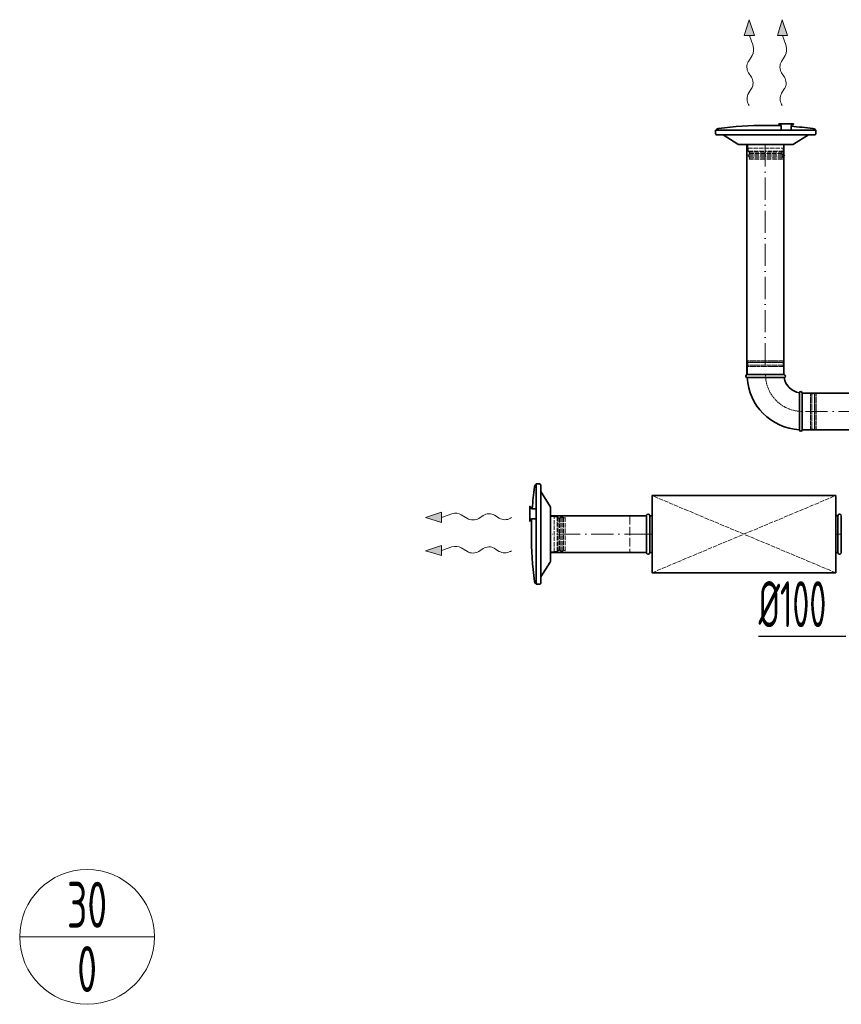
# Model space of a CAD drawing. Header units: millimetres. Extents: x -20688 to 44066, y -7315 to 67290.
# Tile 33 of 75: x 30371 to 32606, y 15281 to 17961. Entities that reach past the tile are written whole.
import ezdxf
from ezdxf.enums import TextEntityAlignment as Align

# ---------------------------------------------------------------- set-up
doc = ezdxf.new("R2010")
doc.units = ezdxf.units.MM
for name, pattern in [('ACAD_ISO02W100', [15, 12, -3]), ('ACAD_ISO10W100', [18, 12, -3, 0, -3]), ('phl_thick', [0])]:
    doc.linetypes.add(name, pattern=pattern)
for name, color, linetype, lineweight in [('VZT_01 SUP (PŘÍVOD) - OBRYS', 5, 'Continuous', 35), ('VZT_02 SUP (PŘÍVOD) - OSA', 5, 'ACAD_ISO10W100', 5), ('VZT_30 DISTRIBUČNÍ PRVKY - OBRYS', 1, 'Continuous', 35), ('VZT_35 TLUMIČE HLUKU - OBRYS', 1, 'Continuous', 35), ('VZT_36 TLUMIČE HLUKU - OSA', 1, 'ACAD_ISO10W100', 5), ('VZT_37 TLUMIČE HLUKU - DETAIL', 8, 'ACAD_ISO02W100', 5), ('VZT_52 POPIS - DISTRIBUCE', 7, 'Continuous', 5), ('VZT_60_KOTY - DIMENZE', 7, 'Continuous', 5)]:
    doc.layers.add(name, color=color, linetype=linetype, lineweight=lineweight)
for name, color, linetype, lineweight, plot in [('VZT_03 SUP (PŘÍVOD) - NETISK', 8, 'ACAD_ISO02W100', 5, False), ('VZT_34 DISTRIBUČNÍ PRVKY - NETISK', 8, 'ACAD_ISO02W100', 5, False), ('VZT_39 TLUMIČE HLUKU - NETISK', 8, 'ACAD_ISO02W100', 5, False)]:
    doc.layers.add(name, color=color, linetype=linetype, lineweight=lineweight, plot=plot)
doc.styles.add('EVORA_125', font='isocp.shx', dxfattribs={"width": 0.6, "height": 125})
doc.styles.add('JS', font='isocp.shx', dxfattribs={"width": 0.6, "height": 125})

msp = doc.modelspace()

# ---------------------------------------------------------------- linework, layer by layer
at = {"color": 0, "lineweight": 13}
for p, q in [((32355.3, 17960.8), (32341.9, 17917.6)), ((32369.8, 17918), (32355.3, 17960.8)), ((32445.3, 17960.8), (32431.9, 17917.6)), ((32459.8, 17918), (32445.3, 17960.8)), ((32341.9, 17917.6), (32355.8, 17917.8)), ((32369.8, 17918), (32355.8, 17917.8)), ((32355.8, 17917.8), (32365.6, 17889.2)), ((32431.9, 17917.6), (32445.8, 17917.8)), ((32459.8, 17918), (32445.8, 17917.8)), ((32445.8, 17917.8), (32455.6, 17889.2)), ((32363.3, 17863.7), (32352.9, 17847.2)), ((32453.3, 17863.7), (32442.9, 17847.2)), ((32353.3, 17816.2), (32361.3, 17804.3)), ((32443.3, 17816.2), (32451.3, 17804.3)), ((32361.7, 17773.3), (32353.5, 17760.4)), ((32451.7, 17773.3), (32443.5, 17760.4)), ((31517.7, 16620.3), (31474.9, 16605.8)), ((31517.7, 16620.3), (31517.9, 16606.4)), ((31517.9, 16606.4), (31546.5, 16616.1)), ((31572, 16613.8), (31588.5, 16603.4)), ((31662.3, 16612.2), (31675.3, 16604)), ((31474.9, 16605.8), (31518.1, 16592.4)), ((31518.1, 16592.4), (31517.9, 16606.4)), ((31619.4, 16603.8), (31631.4, 16611.8)), ((31517.7, 16530.3), (31474.9, 16515.8)), ((31474.9, 16515.8), (31518.1, 16502.4)), ((31517.7, 16530.3), (31517.9, 16516.4)), ((31517.9, 16516.4), (31546.5, 16526.1)), ((31518.1, 16502.4), (31517.9, 16516.4)), ((31572, 16523.8), (31588.5, 16513.4)), ((31619.4, 16513.8), (31631.4, 16521.8)), ((31662.3, 16522.2), (31675.3, 16514))]:
    msp.add_line(p, q, dxfattribs=at)
at = {"lineweight": 13}
for p, q in [((32353.4, 17730.2), (32355.3, 17727.1)), ((32443.4, 17730.2), (32445.3, 17727.1)), ((31705.5, 16603.9), (31708.5, 16605.8)), ((31705.5, 16513.9), (31708.5, 16515.8))]:
    msp.add_line(p, q, dxfattribs=at)
at = {"color": 0, "lineweight": 13}
for centre, major_axis, start_param, end_param in [((32353.8, 17879.1), (-0.3, 21.5), 3.908129, 5.191299), ((32443.8, 17879.1), (-0.3, 21.5), 3.908129, 5.191299), ((32362.4, 17831.8), (-0.3, 21.5), 0.766537, 2.375056), ((32452.4, 17831.8), (-0.3, 21.5), 0.766537, 2.375056), ((32352.2, 17788.7), (-0.3, 21.5), 3.908129, 5.516649), ((32442.2, 17788.7), (-0.3, 21.5), 3.908129, 5.516649), ((32363.1, 17745), (-0.3, 21.5), 0.766537, 2.320574), ((32453.1, 17745), (-0.3, 21.5), 0.766537, 2.320574), ((31556.6, 16604.3), (-21.5, -0.3), 3.908129, 5.191299), ((31647, 16602.7), (-21.5, -0.3), 3.908129, 5.516649), ((31603.8, 16612.9), (-21.5, -0.3), 0.766537, 2.375056), ((31690.7, 16613.6), (-21.5, -0.3), 0.766537, 2.320574), ((31556.6, 16514.3), (-21.5, -0.3), 3.908129, 5.191299), ((31603.8, 16522.9), (-21.5, -0.3), 0.766537, 2.375056), ((31647, 16512.7), (-21.5, -0.3), 3.908129, 5.516649), ((31690.7, 16523.6), (-21.5, -0.3), 0.766537, 2.320574)]:
    msp.add_ellipse(centre, major_axis=major_axis, ratio=0.625, start_param=start_param, end_param=end_param, dxfattribs=at)
for points in [[(32369.8, 17918), (32341.9, 17917.6), (32355.3, 17960.8)], [(32459.8, 17918), (32431.9, 17917.6), (32445.3, 17960.8)], [(31517.7, 16620.3), (31518.1, 16592.4), (31474.9, 16605.8)], [(31517.7, 16530.3), (31518.1, 16502.4), (31474.9, 16515.8)]]:
    msp.add_solid(points, dxfattribs=at)
at = {"layer": 'VZT_01 SUP (PŘÍVOD) - OBRYS'}
for p, q in [((32449.7, 16994.9), (32349.7, 16994.9)), ((32349.7, 16986.9), (32399.9, 16986.9)), ((32499.7, 16844.9), (32499.7, 16944.9)), ((32491.7, 16844.9), (32491.7, 16895))]:
    msp.add_line(p, q, dxfattribs=at)
for points in [[(32349.1, 16994.9), (32349.1, 17621)], [(32449.1, 16994.9), (32449.1, 17621)], [(32499.7, 16944.5), (32838.8, 16944.5)], [(32499.7, 16844.5), (32838.8, 16844.5)], [(31814.7, 16610.8), (32075.8, 16610.8)], [(31814.7, 16510.8), (32075.8, 16510.8)]]:
    msp.add_lwpolyline(points, dxfattribs=at)
for centre, radius, start, end in [((32349.7, 16990.9), 4, 90, 270), ((32449.7, 16990.9), 4, 279.1478, 90), ((32499.7, 16994.9), 150, 183.0572, 266.9428), ((32499.7, 16994.9), 50, 189.1478, 260.8522), ((32495.7, 16944.9), 4, 0, 170.8522), ((32495.7, 16844.9), 4, 180, 0)]:
    msp.add_arc(centre, radius, start, end, dxfattribs=at)
for points, knots in [([(32450.3, 16986.9), (32450.3, 16986.9), (32449.2, 16986.9), (32444.7, 16986.9), (32441.3, 16986.9), (32432.4, 16986.9), (32427, 16986.9), (32415.1, 16986.9), (32408.6, 16986.9), (32401.3, 16986.9), (32400.6, 16986.9), (32399.9, 16986.9)], [157.874915, 157.874915, 157.874915, 157.874915, 176.103874, 176.103874, 195.460379, 195.460379, 215.101284, 215.101284, 234.82164, 234.82164, 237.034743, 237.034743, 237.034743, 237.034743]), ([(32491.7, 16895), (32491.7, 16901.4), (32491.7, 16907.7), (32491.7, 16919.7), (32491.7, 16925.3), (32491.7, 16934.8), (32491.7, 16938.6), (32491.7, 16943.9), (32491.7, 16945.3), (32491.7, 16945.5), (32491.7, 16945.5), (32491.7, 16945.5)], [78.71119, 78.71119, 78.71119, 78.71119, 97.804615, 97.804615, 117.523893, 117.523893, 137.264303, 137.264303, 156.831737, 156.831737, 157.874915, 157.874915, 157.874915, 157.874915])]:
    msp.add_open_spline(points, degree=3, knots=knots, dxfattribs=at)
at = {"layer": 'VZT_02 SUP (PŘÍVOD) - OSA', "ltscale": 5}
for points in [[(32399.1, 17621), (32399.1, 16994.9)], [(32838.8, 16894.5), (32499.7, 16894.5)], [(32075.8, 16560.8), (31814.7, 16560.8)]]:
    msp.add_lwpolyline(points, dxfattribs=at)
at = {"layer": 'VZT_02 SUP (PŘÍVOD) - OSA', "ltscale": 0.3}
msp.add_lwpolyline([(32399.7, 16994.9), (32399.7, 16994.9, 0.414214), (32499.7, 16894.9), (32499.7, 16894.9)], format="xyb", dxfattribs=at)
at = {"layer": 'VZT_03 SUP (PŘÍVOD) - NETISK', "ltscale": 0.4}
for p, q in [((32349.7, 17028.4), (32449.7, 17028.4)), ((32349.7, 17028.4), (32349.7, 17027.9)), ((32349.7, 17027.9), (32449.7, 17027.9)), ((32349.7, 17020.9), (32449.7, 17020.9)), ((32349.7, 17020.9), (32349.7, 17020.4)), ((32349.7, 17020.4), (32449.7, 17020.4)), ((32350.7, 17032.9), (32448.7, 17032.9)), ((32350.7, 17032.9), (32350.7, 17028.9)), ((32350.7, 17028.9), (32448.7, 17028.9)), ((32350.7, 17016.9), (32448.7, 17016.9)), ((32350.7, 17016.9), (32350.7, 16994.9)), ((32351.7, 17028.9), (32351.7, 17028.4)), ((32351.7, 17027.9), (32351.7, 17020.9)), ((32351.7, 17020.4), (32351.7, 17016.9)), ((32447.7, 17028.9), (32447.7, 17028.4)), ((32447.7, 17027.9), (32447.7, 17020.9)), ((32447.7, 17020.4), (32447.7, 17016.9)), ((32448.7, 17032.9), (32448.7, 17028.9)), ((32448.7, 17016.9), (32448.7, 16994.9)), ((32449.7, 17028.4), (32449.7, 17027.9)), ((32449.7, 17020.9), (32449.7, 17020.4)), ((32499.7, 16943.9), (32521.7, 16943.9)), ((32521.7, 16845.9), (32521.7, 16943.9)), ((32521.7, 16942.9), (32525.2, 16942.9)), ((32525.2, 16844.9), (32525.2, 16944.9)), ((32525.2, 16944.9), (32525.7, 16944.9)), ((32525.7, 16844.9), (32525.7, 16944.9)), ((32525.7, 16942.9), (32532.7, 16942.9)), ((32532.7, 16844.9), (32532.7, 16944.9)), ((32532.7, 16944.9), (32533.2, 16944.9)), ((32533.2, 16844.9), (32533.2, 16944.9)), ((32533.2, 16942.9), (32533.7, 16942.9)), ((32533.7, 16845.9), (32533.7, 16943.9)), ((32533.7, 16943.9), (32537.7, 16943.9)), ((32537.7, 16845.9), (32537.7, 16943.9)), ((32499.7, 16845.9), (32521.7, 16845.9)), ((32521.7, 16846.9), (32525.2, 16846.9)), ((32525.2, 16844.9), (32525.7, 16844.9)), ((32525.7, 16846.9), (32532.7, 16846.9)), ((32532.7, 16844.9), (32533.2, 16844.9)), ((32533.2, 16846.9), (32533.7, 16846.9)), ((32533.7, 16845.9), (32537.7, 16845.9))]:
    msp.add_line(p, q, dxfattribs=at)
at = {"layer": 'VZT_30 DISTRIBUČNÍ PRVKY - OBRYS'}
for points in [[(32263.8, 17660.1), (32536.8, 17660.1), (32536.8, 17650.9, -0.414214), (32532.9, 17647.1), (32267.6, 17647.1, -0.414214), (32263.8, 17650.9), (32263.8, 17660.1)], [(32400.3, 17673.1, 0.0327), (32271.7, 17664.6), (32268.7, 17664.1, 0.36397), (32266.3, 17661.1), (32266.3, 17660.1)], [(32400.3, 17673.1, -0.010645), (32442.2, 17672.2, -0.010645)], [(32469.5, 17660.1), (32469.5, 17672.5, -0.267949), (32469.7, 17672.9), (32475.5, 17676.2, 0.267949), (32475.7, 17676.6), (32475.7, 17677.2), (32436.1, 17677.2), (32436.1, 17676.6, 0.267949), (32436.3, 17676.2), (32442, 17672.9, -0.267949), (32442.2, 17672.5), (32442.2, 17660.1)], [(32469.5, 17670.6, -0.015115), (32528.8, 17664.6), (32531.8, 17664.1, -0.36397), (32534.3, 17661.1), (32534.3, 17660.1)], [(32516.4, 17647.1), (32476, 17621.7, -0.141374), (32473.9, 17621.1), (32326.6, 17621.1, -0.141374), (32324.5, 17621.7), (32284.2, 17647.1)], [(31765.1, 16630, -0.015115), (31771.1, 16689.3), (31771.6, 16692.3, -0.36397), (31774.6, 16694.8), (31775.6, 16694.8)], [(31775.6, 16424.3), (31775.6, 16697.3), (31784.7, 16697.3, -0.414214), (31788.6, 16693.4), (31788.6, 16428.1, -0.414214), (31784.7, 16424.3), (31775.6, 16424.3)], [(31788.6, 16676.9), (31814, 16636.5, -0.141374), (31814.6, 16634.5), (31814.6, 16487.1, -0.141374), (31814, 16485), (31788.6, 16444.7)], [(31775.6, 16630), (31763.2, 16630, -0.267949), (31762.8, 16630.2), (31759.5, 16636, 0.267949), (31759.1, 16636.2), (31758.4, 16636.2), (31758.4, 16596.6), (31759.1, 16596.6, 0.267949), (31759.5, 16596.8), (31762.8, 16602.5, -0.267949), (31763.2, 16602.7), (31775.6, 16602.7)], [(31762.6, 16560.8, -0.010645), (31763.5, 16602.7, -0.010645)], [(31762.6, 16560.8, 0.0327), (31771.1, 16432.2), (31771.6, 16429.3, 0.36397), (31774.6, 16426.8), (31775.6, 16426.8)]]:
    msp.add_lwpolyline(points, format="xyb", dxfattribs=at)
at = {"layer": 'VZT_34 DISTRIBUČNÍ PRVKY - NETISK'}
for points in [[(32351.8, 17621.1), (32351.8, 17611.1), (32448.8, 17611.1), (32448.8, 17621.1)], [(32351.8, 17621.1), (32448.8, 17621.1)], [(32352.8, 17603.2), (32400.3, 17603.2)], [(32354.7, 17600.6), (32400.3, 17600.6)], [(32356.5, 17585), (32355.1, 17581.1), (32400.3, 17581.1)], [(32355.6, 17585.2), (32400.3, 17585.2)], [(32356.4, 17596.9), (32400.3, 17596.9)], [(32447.8, 17603.2), (32400.3, 17603.2)], [(32445.8, 17600.6), (32400.3, 17600.6)], [(32444.2, 17596.9), (32400.3, 17596.9)], [(32444.9, 17585.2), (32400.3, 17585.2)], [(32444, 17585), (32445.4, 17581.1), (32400.3, 17581.1)], [(31814.6, 16512.3), (31824.6, 16512.3), (31824.6, 16609.3), (31814.6, 16609.3)], [(31814.6, 16512.3), (31814.6, 16609.3)], [(31832.5, 16608.3), (31832.5, 16560.8)], [(31835.1, 16606.3), (31835.1, 16560.8)], [(31838.8, 16604.7), (31838.8, 16560.8)], [(31850.4, 16605.5), (31850.4, 16560.8)], [(31850.6, 16604.5), (31854.6, 16605.9), (31854.6, 16560.8)], [(31832.5, 16513.3), (31832.5, 16560.8)], [(31835.1, 16515.2), (31835.1, 16560.8)], [(31838.8, 16516.9), (31838.8, 16560.8)], [(31850.4, 16516.1), (31850.4, 16560.8)], [(31850.6, 16517), (31854.6, 16515.6), (31854.6, 16560.8)]]:
    msp.add_lwpolyline(points, dxfattribs=at)
for points in [[(32352.8, 17611.1), (32352.8, 17603.2, 0.291473), (32354.3, 17600.8, 0.291473)], [(32447.8, 17611.1), (32447.8, 17603.2, -0.291473), (32446.2, 17600.8, -0.291473)], [(32348.1, 17591.2), (32354.1, 17592.6, -0.058981), (32354.7, 17592.7), (32400.3, 17592.7)], [(32348.1, 17591.2), (32353.9, 17589.8, 0.060863), (32354.5, 17589.7), (32400.3, 17589.7)], [(32452.4, 17591.2), (32446.4, 17592.6, 0.058981), (32445.8, 17592.7), (32400.3, 17592.7)], [(32452.4, 17591.2), (32446.7, 17589.8, -0.060863), (32446, 17589.7), (32400.3, 17589.7)], [(31844.5, 16612.9), (31843, 16607, 0.058981), (31843, 16606.3), (31843, 16560.8)], [(31844.5, 16612.9), (31845.9, 16607.2, -0.060863), (31846, 16606.5), (31846, 16560.8)], [(31824.6, 16608.3), (31832.5, 16608.3, -0.291473), (31834.9, 16606.7, -0.291473)], [(31844.5, 16508.7), (31843, 16514.6, -0.058981), (31843, 16515.2), (31843, 16560.8)], [(31844.5, 16508.7), (31845.9, 16514.4, 0.060863), (31846, 16515), (31846, 16560.8)], [(31824.6, 16513.3), (31832.5, 16513.3, 0.291473), (31834.9, 16514.8, 0.291473)]]:
    msp.add_lwpolyline(points, format="xyb", dxfattribs=at)
for centre, radius, start, end in [((32364.6, 17590.5), 10.5, 142.1622, 210.2824), ((32352.5, 17597.4), 3.88, 353.3265, 62.5007), ((32448, 17597.4), 3.88, 117.4993, 186.6735), ((32435.9, 17590.5), 10.5, 329.7176, 37.8378), ((31838.3, 16608.5), 3.88, 207.4993, 276.6735), ((31845.2, 16596.4), 10.5, 59.7176, 127.8378), ((31838.3, 16513), 3.88, 83.3265, 152.5007), ((31845.2, 16525.1), 10.5, 232.1622, 300.2824)]:
    msp.add_arc(centre, radius, start, end, dxfattribs=at)
at = {"layer": 'VZT_35 TLUMIČE HLUKU - OBRYS'}
for p, q in [((32075.8, 16610.8), (32075.8, 16510.8)), ((32605.8, 16610.8), (32605.8, 16510.8))]:
    msp.add_line(p, q, dxfattribs=at)
msp.add_lwpolyline([(32590.8, 16455.8), (32090.8, 16455.8), (32090.8, 16665.8), (32590.8, 16665.8)], close=True, dxfattribs=at)
for points in [[(32084.8, 16610.8), (32084.8, 16510.8)], [(32084.8, 16610.8), (32090.8, 16610.8)], [(32596.8, 16610.8), (32590.8, 16610.8)], [(32596.8, 16610.8), (32596.8, 16510.8)], [(32084.8, 16510.8), (32090.8, 16510.8)], [(32596.8, 16510.8), (32590.8, 16510.8)]]:
    msp.add_lwpolyline(points, dxfattribs=at)
for centre, start, end in [((32080.3, 16610.8), 0, 180), ((32601.3, 16610.8), 0, 180), ((32080.3, 16510.8), 180, 0), ((32601.3, 16510.8), 180, 0)]:
    msp.add_arc(centre, 4.5, start, end, dxfattribs=at)
at = {"layer": 'VZT_36 TLUMIČE HLUKU - OSA', "ltscale": 5}
for points in [[(32075.8, 16560.8), (32090.8, 16560.8)], [(32605.8, 16560.8), (32590.8, 16560.8)], [(32605.8, 16560.8), (32590.8, 16560.8)], [(32605.8, 16560.8), (32590.8, 16560.8)]]:
    msp.add_lwpolyline(points, dxfattribs=at)
at = {"layer": 'VZT_37 TLUMIČE HLUKU - DETAIL', "lineweight": 5}
for points in [[(32590.8, 16455.8), (32090.8, 16665.8)], [(32090.8, 16455.8), (32590.8, 16665.8)]]:
    msp.add_lwpolyline(points, dxfattribs=at)
at = {"layer": 'VZT_39 TLUMIČE HLUKU - NETISK', "ltscale": 2}
msp.add_lwpolyline([(32075.8, 16610.8), (32030.8, 16610.8), (32030.8, 16510.8), (32075.8, 16510.8)], dxfattribs=at)
at = {"layer": 'VZT_52 POPIS - DISTRIBUCE'}
msp.add_line((30370.5, 15464.8), (30737.3, 15464.8), dxfattribs=at)
msp.add_circle((30553.9, 15464.8), 183.4, dxfattribs=at)
at = {"layer": 'VZT_60_KOTY - DIMENZE', "linetype": 'ByBlock', "lineweight": -2}
msp.add_lwpolyline([(32380.7, 16282.8), (32618.3, 16282.8)], dxfattribs=at)

# ---------------------------------------------------------------- texts
at = {"layer": 'VZT_52 POPIS - DISTRIBUCE', "ltscale": 50, "style": 'JS', "width": 0.7}
for s, p in [('30', (30553.9, 15552.3)), ('0', (30553.9, 15377.3))]:
    msp.add_text(s, height=125, dxfattribs=at).set_placement(p, align=Align.MIDDLE_CENTER)
at = {"layer": 'VZT_60_KOTY - DIMENZE', "linetype": 'phl_thick', "insert": (32380.7, 16432.8), "char_height": 125, "attachment_point": 1, "style": 'EVORA_125'}
msp.add_mtext('%%C100', dxfattribs=at)

doc.saveas('drawing.dxf')
